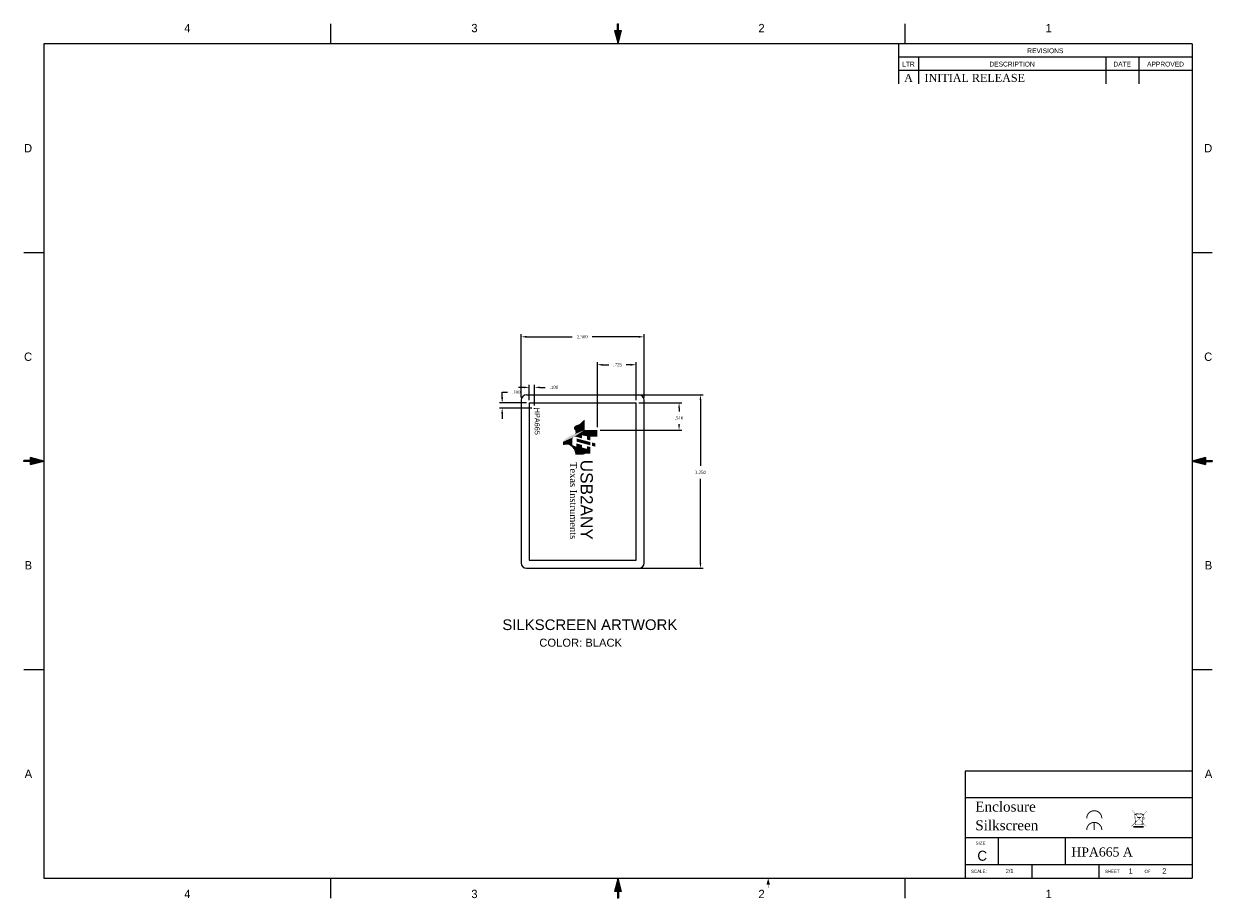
# Model space of a CAD drawing. Header units: millimetres. Extents: x -0.3 to 64.6, y -4.6 to 34.
# Tile 8 of 8: x 42.4 to 64.6, y 17.6 to 34. Entities that reach past the tile are written whole.
import ezdxf
from ezdxf.enums import TextEntityAlignment as Align

# ---------------------------------------------------------------- set-up
doc = ezdxf.new("R2010")
doc.units = ezdxf.units.MM
doc.header["$MEASUREMENT"] = 0
for name, color, linetype, lineweight in [('BORDER', 1, 'Continuous', 5), ('Dimensions-text', 4, 'Continuous', 5), ('TOP_SILK', 6, 'Continuous', 5)]:
    doc.layers.add(name, color=color, linetype=linetype, lineweight=lineweight)
for name, color, linetype in [('Dimension-Text', 4, 'Continuous'), ('Top C10 Case', 10, 'Continuous'), ('Top Silkscreen', 220, 'Continuous')]:
    doc.layers.add(name, color=color, linetype=linetype)
doc.styles.get("Standard").update_dxf_attribs({"font": 'TIMES.TTF'})
doc.styles.add('STYLE1', font='swiss.ttf')
doc.styles.add('TXT', font='txt')
doc.dimstyles.get("Standard").update_dxf_attribs({"dimtxt": 0.06, "dimasz": 0.1, "dimexe": 0.05, "dimexo": 0.05, "dimgap": 0.09, "dimtad": 0, "dimtih": 1, "dimtoh": 1, "dimdec": 3, "dimzin": 4, "dimdsep": 46, "dimtxsty": 'Standard', "dimcen": 0.09, "dimadec": 0, "dimazin": 0, "dimtfac": 1, "dimtdec": 3, "dimtofl": 0, "dimtmove": 0, "dimatfit": 3, "dimfxl": 1, "dimtolj": 1, "dimtzin": 0, "dimarcsym": 0})

# ---------------------------------------------------------------- blocks, each defined once
blk = doc.blocks.new('POLY_S55_L6_50551')
at = {"layer": 'TOP_SILK'}
for points in [[(3.793, 2.88), (3.788, 2.783), (3.73, 2.88)], [(3.73, 2.88), (3.788, 2.783), (3.73, 2.76)], [(3.788, 2.783), (3.779, 2.735), (3.73, 2.76)], [(3.793, 2.814), (3.788, 2.783), (3.793, 2.88)], [(3.819, 2.783), (3.788, 2.783), (3.827, 2.814)], [(3.827, 2.814), (3.788, 2.783), (3.793, 2.814)], [(3.881, 2.783), (3.889, 2.814), (3.906, 2.783)], [(3.951, 2.814), (3.951, 2.768), (3.889, 2.814)], [(3.889, 2.814), (3.951, 2.768), (3.906, 2.783)], [(3.906, 2.783), (3.951, 2.768), (3.893, 2.735)], [(3.636, 2.76), (3.73, 2.76), (3.64, 2.75)], [(3.64, 2.75), (3.73, 2.76), (3.674, 2.715)], [(3.674, 2.715), (3.73, 2.76), (3.686, 2.683)], [(3.686, 2.683), (3.73, 2.76), (3.693, 2.67)], [(3.693, 2.67), (3.73, 2.76), (3.701, 2.663)], [(3.701, 2.663), (3.73, 2.76), (3.711, 2.66)], [(3.711, 2.66), (3.73, 2.76), (3.725, 2.665)], [(3.725, 2.665), (3.73, 2.76), (3.734, 2.673)], [(3.734, 2.673), (3.73, 2.76), (3.75, 2.677)], [(3.75, 2.677), (3.73, 2.76), (3.765, 2.673)], [(3.765, 2.673), (3.73, 2.76), (3.785, 2.625)], [(3.785, 2.625), (3.73, 2.76), (3.811, 2.585)], [(3.811, 2.585), (3.73, 2.76), (3.829, 2.566)], [(3.829, 2.566), (3.73, 2.76), (3.84, 2.56)], [(3.779, 2.735), (3.791, 2.672), (3.73, 2.76)], [(3.791, 2.672), (3.7925, 2.6665), (3.73, 2.76)], [(3.7925, 2.6665), (3.795, 2.6605), (3.73, 2.76)], [(3.73, 2.76), (3.795, 2.6605), (3.84, 2.56)], [(3.807, 2.735), (3.791, 2.672), (3.779, 2.735)], [(3.869, 2.735), (3.893, 2.735), (3.855, 2.684)], [(3.855, 2.684), (3.893, 2.735), (3.887, 2.684)], [(3.887, 2.684), (3.951, 2.768), (3.871, 2.647)], [(3.951, 2.768), (3.918, 2.664), (3.871, 2.647)], [(3.893, 2.735), (3.951, 2.768), (3.887, 2.684)], [(3.928, 2.6675), (3.918, 2.664), (3.951, 2.768)], [(3.944, 2.672), (3.928, 2.6675), (3.951, 2.768)], [(3.958, 2.6745), (3.944, 2.672), (3.951, 2.768)], [(3.961, 2.746), (3.958, 2.6745), (3.951, 2.768)], [(3.961, 2.6745), (3.958, 2.6745), (3.961, 2.746)], [(3.795, 2.6605), (3.801, 2.651), (3.84, 2.56)], [(3.801, 2.651), (3.8065, 2.6485), (3.84, 2.56)], [(3.84, 2.56), (3.8065, 2.6485), (3.8715, 2.62)], [(3.8145, 2.647), (3.8715, 2.62), (3.8065, 2.6485)], [(3.895, 2.647), (3.886, 2.6375), (3.8145, 2.647)], [(3.886, 2.6375), (3.8715, 2.62), (3.8145, 2.647)], [(3.867, 2.6095), (3.84, 2.56), (3.8715, 2.62)], [(3.8665, 2.6), (3.84, 2.56), (3.867, 2.6095)], [(3.8665, 2.583), (3.84, 2.56), (3.8665, 2.6)], [(3.868, 2.574), (3.84, 2.56), (3.8665, 2.583)], [(3.871, 2.56), (3.84, 2.56), (3.868, 2.574)], [(3.918, 2.664), (3.9085, 2.658), (3.871, 2.647)], [(3.9085, 2.658), (3.895, 2.647), (3.871, 2.647)]]:
    blk.add_solid(points, dxfattribs=at)
blk = doc.blocks.new('POLY_S4_L6_50550')
at = {"layer": 'TOP_SILK'}
blk.add_solid([(3.873, 2.815), (3.843, 2.815), (3.838, 2.685), (3.808, 2.685)], dxfattribs=at)
blk = doc.blocks.new('POLY_S4_L6_50549')
at = {"layer": 'TOP_SILK'}
blk.add_solid([(3.846, 2.83), (3.877, 2.83), (3.854, 2.86), (3.885, 2.86)], dxfattribs=at)
blk = doc.blocks.new('A$C58095EA2')
at = {"layer": 'Dimension-Text', "color": 6, "linetype": 'Continuous'}
for points, const_width in [([(-0.007, 0.232), (-0.007, 0.04)], 0.0256), ([(0.301, 0.253), (0, 0)], 0.00512), ([(0.288, -0.018), (0.004, 0.267)], 0.00512), ([(0.218, 0.224), (0.218, 0.032)], 0.0096), ([(0.042, 0.192), (0.026, 0.192)], 0.0096), ([(0.042, 0.192), (0.218, 0.208), (0.218, 0.048), (0.056, 0.063)], 0.0096), ([(0.042, 0.192), (0.042, 0.078)], 0.0096), ([(0.17, 0.064), (0.17, 0.032), (0.154, 0.032), (0.138, 0.032), (0.138, 0.064)], 0.0064), ([(0.171, 0.06), (0.139, 0.06)], 0.0064), ([(0.17, 0.16), (0.17, 0.096)], 0.0192), ([(0.218, 0.176), (0.234, 0.176), (0.25, 0.176)], 0.0096)]:
    blk.add_lwpolyline(points, dxfattribs=dict(at, const_width=const_width))
for points, const_width in [([(0.042, 0.078, 1), (0.042, 0.05, 1)], 0.008), ([(0.042, 0.067, 1), (0.042, 0.062, 1)], 0.0048), ([(0.218, 0.043, 1), (0.218, 0.034, 1)], 0.0096)]:
    blk.add_lwpolyline(points, format="xyb", close=True, dxfattribs=dict(at, const_width=const_width))
at = {"layer": 'Dimension-Text', "color": 6, "linetype": 'Continuous', "const_width": 0.0096}
blk.add_lwpolyline([(0.218, 0.208, -0.4), (0.218, 0.048, 0.071068)], format="xyb", dxfattribs=at)
blk = doc.blocks.new('*D70')
at = {"layer": 'Defpoints', "color": 0, "linetype": 'Continuous'}
for p in [(51.332, 26.908), (51.839, 26.908), (51.939, 26.807)]:
    blk.add_point(p, dxfattribs=at)
at = {"layer": 'Dimension-Text', "color": 0, "linetype": 'Continuous', "lineweight": -2}
for p, q in [((51.332, 27.008), (51.332, 27.108)), ((51.332, 27.108), (51.432, 27.108)), ((51.789, 26.908), (51.282, 26.908)), ((51.889, 26.807), (51.282, 26.807)), ((51.332, 26.707), (51.332, 26.607))]:
    blk.add_line(p, q, dxfattribs=at)
at = {"layer": 'Dimension-Text', "color": 0, "linetype": 'Continuous'}
for points in [[(51.315, 27.008), (51.349, 27.008), (51.332, 26.908)], [(51.315, 26.707), (51.349, 26.707), (51.332, 26.807)]]:
    blk.add_solid(points, dxfattribs=at)
at = {"layer": 'Dimension-Text', "color": 0, "linetype": 'Continuous', "insert": (51.595, 27.108), "char_height": 0.06, "attachment_point": 5}
blk.add_mtext('\\A1;.100', dxfattribs=at)
blk = doc.blocks.new('*D71')
at = {"layer": 'Defpoints', "color": 0, "linetype": 'Continuous'}
for p in [(51.839, 27.197), (51.839, 26.908), (51.939, 26.807)]:
    blk.add_point(p, dxfattribs=at)
at = {"layer": 'Dimension-Text', "color": 0, "linetype": 'Continuous', "lineweight": -2}
for p, q in [((51.739, 27.197), (51.639, 27.197)), ((51.839, 26.958), (51.839, 27.247)), ((51.939, 26.857), (51.939, 27.247)), ((52.039, 27.197), (52.139, 27.197))]:
    blk.add_line(p, q, dxfattribs=at)
at = {"layer": 'Dimension-Text', "color": 0, "linetype": 'Continuous'}
for points in [[(51.739, 27.213), (51.739, 27.18), (51.839, 27.197)], [(52.039, 27.213), (52.039, 27.18), (51.939, 27.197)]]:
    blk.add_solid(points, dxfattribs=at)
at = {"layer": 'Dimension-Text', "color": 0, "linetype": 'Continuous', "insert": (52.302, 27.197), "char_height": 0.06, "attachment_point": 5}
blk.add_mtext('\\A1;.100', dxfattribs=at)
blk = doc.blocks.new('*D74')
at = {"layer": 'Defpoints', "color": 0, "linetype": 'Continuous'}
for p in [(53.839, 27.621), (53.839, 26.908), (53.114, 26.399)]:
    blk.add_point(p, dxfattribs=at)
at = {"layer": 'Dimension-Text', "color": 0, "linetype": 'Continuous', "lineweight": -2}
for p, q in [((53.114, 26.449), (53.114, 27.671)), ((53.214, 27.621), (53.332, 27.621)), ((53.739, 27.621), (53.654, 27.621)), ((53.839, 26.958), (53.839, 27.671))]:
    blk.add_line(p, q, dxfattribs=at)
at = {"layer": 'Dimension-Text', "color": 0, "linetype": 'Continuous'}
for points in [[(53.214, 27.638), (53.214, 27.604), (53.114, 27.621)], [(53.739, 27.638), (53.739, 27.604), (53.839, 27.621)]]:
    blk.add_solid(points, dxfattribs=at)
at = {"layer": 'Dimension-Text', "color": 0, "linetype": 'Continuous', "insert": (53.493, 27.621), "char_height": 0.06, "attachment_point": 5}
blk.add_mtext('\\A1;.725', dxfattribs=at)
blk = doc.blocks.new('*D75')
at = {"layer": 'Defpoints', "color": 0, "linetype": 'Continuous'}
for p in [(53.839, 26.908), (54.644, 26.908), (53.114, 26.398)]:
    blk.add_point(p, dxfattribs=at)
at = {"layer": 'Dimension-Text', "color": 0, "linetype": 'Continuous', "lineweight": -2}
for p, q in [((53.889, 26.908), (54.694, 26.908)), ((54.644, 26.808), (54.644, 26.746)), ((54.644, 26.498), (54.644, 26.505)), ((53.164, 26.398), (54.694, 26.398))]:
    blk.add_line(p, q, dxfattribs=at)
at = {"layer": 'Dimension-Text', "color": 0, "linetype": 'Continuous'}
for points in [[(54.627, 26.808), (54.66, 26.808), (54.644, 26.908)], [(54.627, 26.498), (54.66, 26.498), (54.644, 26.398)]]:
    blk.add_solid(points, dxfattribs=at)
at = {"layer": 'Dimension-Text', "color": 0, "linetype": 'Continuous', "insert": (54.644, 26.625), "char_height": 0.06, "attachment_point": 5}
blk.add_mtext('\\A1;.510', dxfattribs=at)
blk = doc.blocks.new('*D76')
at = {"layer": 'Defpoints', "color": 0, "linetype": 'Continuous'}
for p in [(53.028, 27.058), (53.028, 23.808), (55.044, 23.808)]:
    blk.add_point(p, dxfattribs=at)
at = {"layer": 'Dimension-Text', "color": 0, "linetype": 'Continuous', "lineweight": -2}
for p, q in [((53.078, 27.058), (55.094, 27.058)), ((55.044, 26.958), (55.044, 25.725)), ((55.044, 23.908), (55.044, 25.484)), ((53.078, 23.808), (55.094, 23.808))]:
    blk.add_line(p, q, dxfattribs=at)
at = {"layer": 'Dimension-Text', "color": 0, "linetype": 'Continuous'}
for points in [[(55.028, 26.958), (55.061, 26.958), (55.044, 27.058)], [(55.028, 23.908), (55.061, 23.908), (55.044, 23.808)]]:
    blk.add_solid(points, dxfattribs=at)
at = {"layer": 'Dimension-Text', "color": 0, "linetype": 'Continuous', "insert": (55.044, 25.604), "char_height": 0.06, "attachment_point": 5}
blk.add_mtext('\\A1;3.250', dxfattribs=at)
blk = doc.blocks.new('*D77')
at = {"layer": 'Defpoints', "color": 0, "linetype": 'Continuous'}
for p in [(53.989, 28.144), (51.689, 26.958), (53.989, 26.958)]:
    blk.add_point(p, dxfattribs=at)
at = {"layer": 'Dimension-Text', "color": 0, "linetype": 'Continuous', "lineweight": -2}
for p, q in [((51.689, 27.008), (51.689, 28.194)), ((51.789, 28.144), (52.644, 28.144)), ((53.889, 28.144), (53.018, 28.144)), ((53.989, 27.008), (53.989, 28.194))]:
    blk.add_line(p, q, dxfattribs=at)
at = {"layer": 'Dimension-Text', "color": 0, "linetype": 'Continuous'}
for points in [[(51.789, 28.161), (51.789, 28.128), (51.689, 28.144)], [(53.889, 28.161), (53.889, 28.128), (53.989, 28.144)]]:
    blk.add_solid(points, dxfattribs=at)
at = {"layer": 'Dimension-Text', "color": 0, "linetype": 'Continuous', "insert": (52.831, 28.144), "char_height": 0.06, "attachment_point": 5}
blk.add_mtext('\\A1;2.300', dxfattribs=at)

msp = doc.modelspace()

# ---------------------------------------------------------------- linework, layer by layer
at = {"layer": 'BORDER', "linetype": 'Continuous'}
for p, q in [((48.1256, 33.6305), (48.1256, 34.0055)), ((53.437, 33.8805), (53.5006, 33.6305)), ((53.437, 33.8805), (53.4931, 33.8805)), ((53.4931, 34.0045), (53.5081, 34.0045)), ((53.4931, 33.8805), (53.4931, 34.0045)), ((53.5006, 33.6305), (53.5642, 33.8805)), ((53.5081, 33.8805), (53.5081, 34.0045)), ((53.5081, 33.8805), (53.5642, 33.8805)), ((58.8756, 33.6305), (58.8756, 34.0055)), ((64.2506, 33.6305), (42.7506, 33.6305)), ((42.7506, 33.6305), (42.7506, 18.0055)), ((58.7506, 33.6305), (58.7506, 33.1305)), ((64.2506, 33.6305), (64.2506, 18.0055)), ((64.2506, 33.3805), (58.7506, 33.3805)), ((59.1256, 33.3805), (59.1256, 33.1305)), ((62.6306, 33.3805), (62.6306, 33.1305)), ((63.2506, 33.3805), (63.2506, 33.1305)), ((59.1256, 33.1305), (58.7506, 33.1305)), ((58.7506, 33.1305), (58.7506, 32.8805)), ((62.6306, 33.1305), (59.1256, 33.1305)), ((59.1256, 33.1305), (59.1256, 32.8805)), ((63.2506, 33.1305), (62.6306, 33.1305)), ((62.6306, 33.1305), (62.6306, 32.8805)), ((64.2506, 33.1305), (63.2506, 33.1305)), ((63.2506, 33.1305), (63.2506, 32.8805)), ((42.3756, 29.7243), (42.7506, 29.7243)), ((64.2506, 29.7243), (64.6256, 29.7243)), ((42.3766, 25.8105), (42.3766, 25.8255)), ((42.5006, 25.8255), (42.3766, 25.8255)), ((42.5006, 25.8105), (42.3766, 25.8105)), ((42.7506, 25.818), (42.5006, 25.8817)), ((42.5006, 25.8255), (42.5006, 25.8817)), ((42.5006, 25.7544), (42.7506, 25.818)), ((42.5006, 25.7544), (42.5006, 25.8105)), ((64.5006, 25.8817), (64.2506, 25.818)), ((64.2506, 25.818), (64.5006, 25.7544)), ((64.5006, 25.8817), (64.5006, 25.8255)), ((64.5006, 25.8255), (64.6246, 25.8255)), ((64.5006, 25.8105), (64.6246, 25.8105)), ((64.5006, 25.8105), (64.5006, 25.7544)), ((64.6246, 25.8255), (64.6246, 25.8105)), ((42.3756, 21.9118), (42.7506, 21.9118)), ((64.2506, 21.9118), (64.6256, 21.9118)), ((64.2507, 20.0063), (60.0007, 20.0063)), ((60.0007, 20.0063), (60.0007, 18.2563)), ((64.2507, 19.5063), (60.0007, 19.5063)), ((64.2507, 18.7563), (60.0007, 18.7563)), ((60.6207, 18.7563), (60.6207, 18.2563)), ((61.8707, 18.7563), (61.8707, 18.2563)), ((60.6207, 18.2563), (60.0007, 18.2563)), ((60.0007, 18.2563), (60.0007, 18.0063)), ((61.8707, 18.2563), (60.6207, 18.2563)), ((61.2457, 18.2563), (61.2457, 18.0063)), ((64.2507, 18.2563), (61.8707, 18.2563)), ((62.5007, 18.2563), (62.5007, 18.0063)), ((42.7506, 18.0055), (64.2506, 18.0055)), ((48.1256, 17.6305), (48.1256, 18.0055)), ((53.5006, 18.0055), (53.437, 17.7555)), ((53.5642, 17.7555), (53.5006, 18.0055)), ((58.8756, 17.6305), (58.8756, 18.0055)), ((53.4931, 17.7555), (53.437, 17.7555)), ((53.4931, 17.7555), (53.4931, 17.6315)), ((53.5081, 17.6315), (53.4931, 17.6315)), ((53.5081, 17.7555), (53.5081, 17.6315)), ((53.5642, 17.7555), (53.5081, 17.7555))]:
    msp.add_line(p, q, dxfattribs=at)
at = {"layer": 'BORDER'}
for p, q in [((53.4375, 33.8783), (53.4398, 33.8805)), ((53.439, 33.8726), (53.4469, 33.8805)), ((53.4404, 33.867), (53.454, 33.8805)), ((53.4418, 33.8614), (53.461, 33.8805)), ((53.4433, 33.8557), (53.4681, 33.8805)), ((53.4447, 33.8501), (53.4752, 33.8805)), ((53.4461, 33.8445), (53.4822, 33.8805)), ((53.4476, 33.8388), (53.4893, 33.8805)), ((53.449, 33.8332), (53.5081, 33.8923)), ((53.4505, 33.8275), (53.5081, 33.8852)), ((53.4519, 33.8219), (53.5105, 33.8805)), ((53.4533, 33.8163), (53.5176, 33.8805)), ((53.4548, 33.8106), (53.5247, 33.8805)), ((53.4562, 33.805), (53.5317, 33.8805)), ((53.4576, 33.7994), (53.5388, 33.8805)), ((53.4591, 33.7937), (53.5459, 33.8805)), ((53.4605, 33.7881), (53.553, 33.8805)), ((53.4619, 33.7825), (53.56, 33.8805)), ((53.4634, 33.7768), (53.5633, 33.8767)), ((53.4648, 33.7712), (53.5608, 33.8672)), ((53.4662, 33.7655), (53.5584, 33.8577)), ((53.4677, 33.7599), (53.556, 33.8483)), ((53.4691, 33.7543), (53.5536, 33.8388)), ((53.4705, 33.7486), (53.5512, 33.8293)), ((53.4931, 33.9904), (53.5072, 34.0045)), ((53.4931, 33.9975), (53.5002, 34.0045)), ((53.4931, 33.9833), (53.5081, 33.9983)), ((53.4931, 33.9763), (53.5081, 33.9913)), ((53.4931, 33.9692), (53.5081, 33.9842)), ((53.4931, 33.9621), (53.5081, 33.9771)), ((53.4931, 33.955), (53.5081, 33.97)), ((53.4931, 33.948), (53.5081, 33.963)), ((53.4931, 33.9409), (53.5081, 33.9559)), ((53.4931, 33.9338), (53.5081, 33.9488)), ((53.4931, 33.9268), (53.5081, 33.9418)), ((53.4931, 33.9197), (53.5081, 33.9347)), ((53.4931, 33.9126), (53.5081, 33.9276)), ((53.4931, 33.9055), (53.5081, 33.9205)), ((53.4931, 33.8985), (53.5081, 33.9135)), ((53.4931, 33.8914), (53.5081, 33.9064)), ((53.4931, 33.8843), (53.5081, 33.8993)), ((53.472, 33.743), (53.5488, 33.8198)), ((53.4734, 33.7374), (53.5464, 33.8103)), ((53.4748, 33.7317), (53.5439, 33.8008)), ((53.4763, 33.7261), (53.5415, 33.7913)), ((53.4777, 33.7205), (53.5391, 33.7819)), ((53.4791, 33.7148), (53.5367, 33.7724)), ((53.4806, 33.7092), (53.5343, 33.7629)), ((53.482, 33.7035), (53.5319, 33.7534)), ((53.4835, 33.6979), (53.5295, 33.7439)), ((53.4849, 33.6923), (53.527, 33.7344)), ((53.4863, 33.6866), (53.5246, 33.7249)), ((53.4878, 33.681), (53.5222, 33.7155)), ((53.4892, 33.6754), (53.5198, 33.706)), ((53.4906, 33.6697), (53.5174, 33.6965)), ((53.4921, 33.6641), (53.515, 33.687)), ((53.4935, 33.6585), (53.5126, 33.6775)), ((53.4949, 33.6528), (53.5101, 33.668)), ((53.4964, 33.6472), (53.5077, 33.6585)), ((53.4978, 33.6415), (53.5053, 33.6491)), ((53.4992, 33.6359), (53.5029, 33.6396)), ((42.3766, 25.8114), (42.3907, 25.8255)), ((42.3766, 25.8185), (42.3837, 25.8255)), ((42.3828, 25.8105), (42.3978, 25.8255)), ((42.3899, 25.8105), (42.4049, 25.8255)), ((42.397, 25.8105), (42.412, 25.8255)), ((42.404, 25.8105), (42.419, 25.8255)), ((42.4111, 25.8105), (42.4261, 25.8255)), ((42.4182, 25.8105), (42.4332, 25.8255)), ((42.4252, 25.8105), (42.4402, 25.8255)), ((42.4323, 25.8105), (42.4473, 25.8255)), ((42.4394, 25.8105), (42.4544, 25.8255)), ((42.4464, 25.8105), (42.4614, 25.8255)), ((42.4535, 25.8105), (42.4685, 25.8255)), ((42.4606, 25.8105), (42.4756, 25.8255)), ((42.4677, 25.8105), (42.4827, 25.8255)), ((42.4747, 25.8105), (42.4897, 25.8255)), ((42.4818, 25.8105), (42.4968, 25.8255)), ((42.4889, 25.8105), (42.548, 25.8696)), ((42.4959, 25.8105), (42.5536, 25.8682)), ((42.5006, 25.8788), (42.5029, 25.8811)), ((42.5006, 25.8718), (42.5085, 25.8797)), ((42.5006, 25.8647), (42.5141, 25.8782)), ((42.5006, 25.8576), (42.5198, 25.8768)), ((42.5006, 25.8505), (42.5254, 25.8754)), ((42.5006, 25.8435), (42.531, 25.8739)), ((42.5006, 25.8364), (42.5367, 25.8725)), ((42.5006, 25.8293), (42.5423, 25.8711)), ((42.5006, 25.8081), (42.5592, 25.8668)), ((42.5006, 25.801), (42.5649, 25.8653)), ((42.5006, 25.794), (42.5705, 25.8639)), ((42.5006, 25.7869), (42.5761, 25.8624)), ((42.5006, 25.7798), (42.5818, 25.861)), ((42.5006, 25.7728), (42.5874, 25.8596)), ((42.5006, 25.7657), (42.593, 25.8581)), ((42.5006, 25.7586), (42.5987, 25.8567)), ((42.5044, 25.7554), (42.6043, 25.8553)), ((42.5139, 25.7578), (42.61, 25.8538)), ((42.5234, 25.7602), (42.6156, 25.8524)), ((42.5329, 25.7626), (42.6212, 25.851)), ((42.5424, 25.765), (42.6269, 25.8495)), ((42.5519, 25.7675), (42.6325, 25.8481)), ((42.5613, 25.7699), (42.6381, 25.8467)), ((42.5708, 25.7723), (42.6438, 25.8452)), ((42.5803, 25.7747), (42.6494, 25.8438)), ((42.5898, 25.7771), (42.6551, 25.8424)), ((42.5993, 25.7795), (42.6607, 25.8409)), ((42.6088, 25.7819), (42.6663, 25.8395)), ((42.6183, 25.7844), (42.672, 25.8381)), ((42.6277, 25.7868), (42.6776, 25.8366)), ((42.6372, 25.7892), (42.6832, 25.8352)), ((42.6467, 25.7916), (42.6889, 25.8338)), ((42.6562, 25.794), (42.6945, 25.8323)), ((42.6657, 25.7964), (42.7001, 25.8309)), ((42.6752, 25.7988), (42.7058, 25.8294)), ((42.6847, 25.8013), (42.7114, 25.828)), ((42.6941, 25.8037), (42.7171, 25.8266)), ((42.7036, 25.8061), (42.7227, 25.8251)), ((42.7131, 25.8085), (42.7283, 25.8237)), ((42.7226, 25.8109), (42.734, 25.8223)), ((42.7321, 25.8133), (42.7396, 25.8208)), ((42.7416, 25.8157), (42.7452, 25.8194)), ((64.2562, 25.8166), (64.2601, 25.8205)), ((64.2619, 25.8152), (64.2696, 25.8229)), ((64.2675, 25.8137), (64.2791, 25.8253)), ((64.2731, 25.8123), (64.2885, 25.8277)), ((64.2788, 25.8109), (64.298, 25.8301)), ((64.2844, 25.8094), (64.3075, 25.8325)), ((64.2901, 25.808), (64.317, 25.8349)), ((64.2957, 25.8066), (64.3265, 25.8374)), ((64.3013, 25.8051), (64.336, 25.8398)), ((64.307, 25.8037), (64.3455, 25.8422)), ((64.3126, 25.8023), (64.3549, 25.8446)), ((64.3182, 25.8008), (64.3644, 25.847)), ((64.3239, 25.7994), (64.3739, 25.8494)), ((64.3295, 25.7979), (64.3834, 25.8518)), ((64.3351, 25.7965), (64.3929, 25.8543)), ((64.3408, 25.7951), (64.4024, 25.8567)), ((64.3464, 25.7936), (64.4119, 25.8591)), ((64.3521, 25.7922), (64.4213, 25.8615)), ((64.3577, 25.7908), (64.4308, 25.8639)), ((64.3633, 25.7893), (64.4403, 25.8663)), ((64.369, 25.7879), (64.4498, 25.8687)), ((64.3746, 25.7865), (64.4593, 25.8712)), ((64.3802, 25.785), (64.4688, 25.8736)), ((64.3859, 25.7836), (64.4783, 25.876)), ((64.3915, 25.7822), (64.4877, 25.8784)), ((64.3971, 25.7807), (64.4972, 25.8808)), ((64.4028, 25.7793), (64.5006, 25.8771)), ((64.4084, 25.7779), (64.5006, 25.87)), ((64.4141, 25.7764), (64.5006, 25.863)), ((64.4197, 25.775), (64.5006, 25.8559)), ((64.4253, 25.7736), (64.5006, 25.8488)), ((64.431, 25.7721), (64.5006, 25.8418)), ((64.4366, 25.7707), (64.5006, 25.8347)), ((64.4422, 25.7693), (64.5006, 25.8276)), ((64.4479, 25.7678), (64.5056, 25.8255)), ((64.4535, 25.7664), (64.5127, 25.8255)), ((64.5047, 25.8105), (64.5197, 25.8255)), ((64.5118, 25.8105), (64.5268, 25.8255)), ((64.5189, 25.8105), (64.5339, 25.8255)), ((64.5259, 25.8105), (64.5409, 25.8255)), ((64.533, 25.8105), (64.548, 25.8255)), ((64.5401, 25.8105), (64.5551, 25.8255)), ((64.5472, 25.8105), (64.5622, 25.8255)), ((64.5542, 25.8105), (64.5692, 25.8255)), ((64.5613, 25.8105), (64.5763, 25.8255)), ((64.5684, 25.8105), (64.5834, 25.8255)), ((64.5754, 25.8105), (64.5904, 25.8255)), ((64.5825, 25.8105), (64.5975, 25.8255)), ((64.5896, 25.8105), (64.6046, 25.8255)), ((64.5967, 25.8105), (64.6117, 25.8255)), ((64.6037, 25.8105), (64.6187, 25.8255)), ((64.6108, 25.8105), (64.6246, 25.8243)), ((64.6179, 25.8105), (64.6246, 25.8173)), ((64.4591, 25.765), (64.5006, 25.8064)), ((64.4648, 25.7635), (64.5006, 25.7993)), ((64.4704, 25.7621), (64.5006, 25.7923)), ((64.4761, 25.7606), (64.5006, 25.7852)), ((64.4817, 25.7592), (64.5006, 25.7781)), ((64.4873, 25.7578), (64.5006, 25.771)), ((64.493, 25.7563), (64.5006, 25.764)), ((64.4986, 25.7549), (64.5006, 25.7569)), ((53.4378, 17.7589), (53.5379, 17.859)), ((53.4402, 17.7684), (53.5365, 17.8646)), ((53.4415, 17.7555), (53.5393, 17.8534)), ((53.4426, 17.7779), (53.535, 17.8703)), ((53.4451, 17.7874), (53.5336, 17.8759)), ((53.4475, 17.7969), (53.5322, 17.8815)), ((53.4486, 17.7555), (53.5408, 17.8477)), ((53.4499, 17.8063), (53.5307, 17.8872)), ((53.4523, 17.8158), (53.5293, 17.8928)), ((53.4547, 17.8253), (53.5279, 17.8984)), ((53.4557, 17.7555), (53.5422, 17.8421)), ((53.4571, 17.8348), (53.5264, 17.9041)), ((53.4595, 17.8443), (53.525, 17.9097)), ((53.462, 17.8538), (53.5236, 17.9154)), ((53.4627, 17.7555), (53.5436, 17.8364)), ((53.4644, 17.8633), (53.5221, 17.921)), ((53.4668, 17.8727), (53.5207, 17.9266)), ((53.4692, 17.8822), (53.5192, 17.9323)), ((53.4698, 17.7555), (53.5451, 17.8308)), ((53.4716, 17.8917), (53.5178, 17.9379)), ((53.474, 17.9012), (53.5164, 17.9435)), ((53.4765, 17.9107), (53.5149, 17.9492)), ((53.4769, 17.7555), (53.5465, 17.8252)), ((53.4789, 17.9202), (53.5135, 17.9548)), ((53.4813, 17.9297), (53.5121, 17.9604)), ((53.4837, 17.9391), (53.5106, 17.9661)), ((53.4839, 17.7555), (53.5479, 17.8195)), ((53.4861, 17.9486), (53.5092, 17.9717)), ((53.4885, 17.9581), (53.5078, 17.9774)), ((53.4909, 17.9676), (53.5063, 17.983)), ((53.491, 17.7555), (53.5494, 17.8139)), ((53.4931, 17.7505), (53.5508, 17.8083)), ((53.4931, 17.7435), (53.5522, 17.8026)), ((53.4934, 17.9771), (53.5049, 17.9886)), ((53.4958, 17.9866), (53.5035, 17.9943)), ((53.4982, 17.9961), (53.502, 17.9999)), ((53.4931, 17.7364), (53.5081, 17.7514)), ((53.4931, 17.7293), (53.5081, 17.7443)), ((53.4931, 17.7223), (53.5081, 17.7373)), ((53.4931, 17.7152), (53.5081, 17.7302)), ((53.4931, 17.7081), (53.5081, 17.7231)), ((53.4931, 17.701), (53.5081, 17.716)), ((53.4931, 17.694), (53.5081, 17.709)), ((53.4931, 17.6869), (53.5081, 17.7019)), ((53.4931, 17.6798), (53.5081, 17.6948)), ((53.4931, 17.6728), (53.5081, 17.6878)), ((53.4931, 17.6657), (53.5081, 17.6807)), ((53.4931, 17.6586), (53.5081, 17.6736)), ((53.4931, 17.6516), (53.5081, 17.6665)), ((53.4931, 17.6445), (53.5081, 17.6595)), ((53.4931, 17.6374), (53.5081, 17.6524)), ((53.4943, 17.6315), (53.5081, 17.6453)), ((53.5014, 17.6315), (53.5081, 17.6383)), ((53.5122, 17.7555), (53.5537, 17.797)), ((53.5193, 17.7555), (53.5551, 17.7914)), ((53.5264, 17.7555), (53.5566, 17.7857)), ((53.5334, 17.7555), (53.558, 17.7801)), ((53.5405, 17.7555), (53.5594, 17.7744)), ((53.5476, 17.7555), (53.5609, 17.7688)), ((53.5547, 17.7555), (53.5623, 17.7632)), ((53.5617, 17.7555), (53.5637, 17.7575))]:
    msp.add_line(p, q, dxfattribs=at)
at = {"layer": 'BORDER', "const_width": 0.0075}
msp.add_lwpolyline([(56.3127, 17.8191), (56.3127, 17.8808)], dxfattribs=at)
at = {"layer": 'BORDER'}
msp.add_solid([(56.2809, 17.8808), (56.3127, 18.0058), (56.3446, 17.8808)], dxfattribs=at)
at = {"layer": 'Dimension-Text', "color": 6, "linetype": 'Continuous'}
msp.add_line((51.9392, 26.7965), (51.9392, 26.8071), dxfattribs=at)
at = {"layer": 'Top C10 Case'}
for p, q in [((51.6892, 26.958), (51.6892, 23.908)), ((51.7892, 27.058), (53.8892, 27.058)), ((53.9892, 23.908), (53.9892, 26.958)), ((51.8392, 26.908), (53.8392, 26.908)), ((51.8392, 26.908), (51.8392, 23.958)), ((53.8392, 23.958), (53.8392, 26.908)), ((51.7892, 23.808), (53.8892, 23.808)), ((51.8392, 23.958), (53.8392, 23.958))]:
    msp.add_line(p, q, dxfattribs=at)
for centre, start, end in [((51.7892, 26.958), 90, 180), ((53.8892, 26.958), 0, 90), ((51.7892, 23.908), 180, 270), ((53.8892, 23.908), 270, 0)]:
    msp.add_arc(centre, 0.1, start, end, dxfattribs=at)
at = {"layer": 'Top Silkscreen', "color": 6, "linetype": 'Continuous', "const_width": 0.0187}
for points in [[(62.5578, 19.1265, 1), (62.2766, 19.1265, -1)], [(62.5578, 18.9077, 1), (62.2766, 18.9077, -1)]]:
    msp.add_lwpolyline(points, format="xyb", dxfattribs=at)
msp.add_lwpolyline([(62.4172, 18.9077), (62.4155, 19.0483)], dxfattribs=at)

# ---------------------------------------------------------------- block references
at = {"xscale": 2, "yscale": 2, "zscale": 2, "rotation": 270}
for name, p in [('POLY_S55_L6_50551', (47.3538, 33.8578)), ('POLY_S4_L6_50550', (47.3539, 33.8573)), ('POLY_S4_L6_50549', (47.3539, 33.8573))]:
    msp.add_blockref(name, p, dxfattribs=at)
at = {"layer": 'Dimension-Text', "color": 6, "linetype": 'Continuous', "rotation": 90}
msp.add_blockref('A$C58095EA2', (63.3827, 18.9722), dxfattribs=at)

# ---------------------------------------------------------------- texts
at = {"layer": 'BORDER', "style": 'TXT'}
for s, p in [('4', (45.4381, 33.8495)), ('3', (50.8131, 33.8495)), ('2', (56.1881, 33.8495)), ('1', (61.5631, 33.8495)), ('4', (45.4381, 17.6305)), ('3', (50.8131, 17.6305)), ('2', (56.1881, 17.6305)), ('1', (61.5631, 17.6305))]:
    msp.add_text(s, height=0.156, dxfattribs=at).set_placement(p, align=Align.CENTER)
at = {"layer": 'BORDER', "color": 4, "style": 'TXT'}
for s, height, p in [('REVISIONS', 0.09, (61.5006, 33.4575)), ('LTR', 0.09, (58.9381, 33.2075)), ('DESCRIPTION', 0.09, (60.8781, 33.2075)), ('DATE', 0.09, (62.9406, 33.2075)), ('APPROVED', 0.09, (63.7506, 33.2075)), ('SIZE', 0.06, (60.2893, 18.6298)), ('C', 0.188, (60.3195, 18.3299)), ('SCALE:', 0.06, (60.2573, 18.1017)), ('2/1', 0.075, (60.8323, 18.1017)), ('SHEET', 0.06, (62.7538, 18.1004)), ('1', 0.1, (63.0985, 18.0878)), ('OF', 0.06, (63.4153, 18.1004)), ('2', 0.1, (63.7279, 18.0878))]:
    msp.add_text(s, height=height, dxfattribs=at).set_placement(p, align=Align.CENTER)
at = {"layer": 'BORDER', "color": 4}
msp.add_text('A', height=0.15, dxfattribs=at).set_placement((58.9396, 32.9944), align=Align.MIDDLE)
for s, height, p in [('INITIAL RELEASE', 0.15, (59.2396, 32.9944)), ('Enclosure', 0.1875, (60.1896, 19.3444)), ('Silkscreen', 0.1875, (60.1896, 18.9944)), ('HPA665 A', 0.17, (61.9896, 18.4944))]:
    msp.add_text(s, height=height, dxfattribs=at).set_placement(p, align=Align.MIDDLE_LEFT)
at = {"layer": 'BORDER', "style": 'TXT'}
for s, p in [('D', (42.5316, 31.5996)), ('D', (64.6256, 31.5996)), ('C', (42.5316, 27.6933)), ('C', (64.6256, 27.6933)), ('B', (42.5316, 23.787)), ('B', (64.6256, 23.787)), ('A', (42.5316, 19.8807)), ('A', (64.6256, 19.8807))]:
    msp.add_text(s, height=0.156, dxfattribs=at).set_placement(p, align=Align.RIGHT)
at = {"layer": 'Dimensions-text', "style": 'STYLE1'}
for s, height, p in [('SILKSCREEN ARTWORK', 0.2, (51.3354, 22.7515)), ('COLOR: BLACK', 0.15, (52.0275, 22.4147))]:
    msp.add_text(s, height=height, dxfattribs=at).set_placement(p, align=Align.MIDDLE_LEFT)
at = {"layer": 'TOP_SILK', "linetype": 'Continuous', "style": 'STYLE1', "width": 0.8}
msp.add_text('HPA665', height=0.09766, rotation=270, dxfattribs=at).set_placement((51.988, 26.8155), align=Align.MIDDLE_LEFT)
at = {"layer": 'TOP_SILK'}
msp.add_text('Texas Instruments', height=0.13, rotation=270, dxfattribs=at).set_placement((52.6658, 25.7981), align=Align.MIDDLE_LEFT)
at = {"layer": 'TOP_SILK', "style": 'STYLE1'}
msp.add_text('USB2ANY', height=0.23, rotation=270, dxfattribs=at).set_placement((52.9142, 25.0916), align=Align.MIDDLE_CENTER)

# ---------------------------------------------------------------- dimensions: what is measured, and where the dimension line sits
at = {"layer": 'Dimension-Text', "color": 6, "linetype": 'Continuous'}
for base, p1, p2, picture, middle in [((53.9892, 28.1443), (51.6892, 26.958), (53.9892, 26.958), '*D77', (52.8308, 28.1443)), ((53.8392, 27.6209), (53.1138, 26.3988), (53.8392, 26.908), '*D74', (53.493, 27.6209)), ((51.8392, 27.1965), (51.9392, 26.8071), (51.8392, 26.908), '*D71', (52.302, 27.1965))]:
    dim = msp.add_linear_dim(base=base, p1=p1, p2=p2, dimstyle='Standard', dxfattribs=at)
    dim.commit()
    dim.dimension.update_dxf_attribs({"geometry": picture, "text_midpoint": middle, "dimtype": 160})
dim = msp.add_linear_dim(base=(51.3322, 26.908), p1=(51.9392, 26.8071), p2=(51.8392, 26.908), angle=90, text='.100', dimstyle='Standard', override={"dimtofl": 0}, dxfattribs=at)
dim.commit()
dim.dimension.update_dxf_attribs({"geometry": '*D70', "text_midpoint": (51.595, 27.108), "dimtype": 160})
for base, p1, p2, picture, middle in [((55.0443, 23.808), (53.0283, 27.058), (53.0283, 23.808), '*D76', (55.0443, 25.6043)), ((54.6437, 26.908), (53.1138, 26.3978), (53.8392, 26.908), '*D75', (54.6437, 26.6255))]:
    dim = msp.add_linear_dim(base=base, p1=p1, p2=p2, angle=90, dimstyle='Standard', dxfattribs=at)
    dim.commit()
    dim.dimension.update_dxf_attribs({"geometry": picture, "text_midpoint": middle, "dimtype": 160})

doc.saveas('drawing.dxf')
